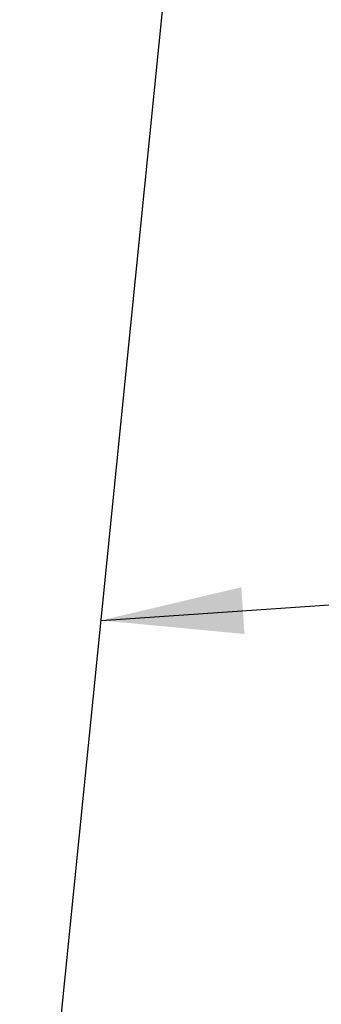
# Model space of a CAD drawing. Extents: x 0 to 1189, y 0 to 841.
# Tile 24 of 76: x 296.15 to 302.51, y 91.55 to 112.3. Entities that reach past the tile are written whole.
import ezdxf

# ---------------------------------------------------------------- set-up
doc = ezdxf.new("R2010")
doc.units = 0
doc.header["$LTSCALE"] = 65.395
doc.layers.get('0').update_dxf_attribs({"linetype": 'CONTINUOUS'})
doc.layers.add('mg_3_BL8', color=7, linetype='CONTINUOUS')
doc.styles.get("Standard").update_dxf_attribs({"font": 'txt', "width": 0.8})
doc.dimstyles.get("Standard").update_dxf_attribs({"dimtxt": 3, "dimasz": 3, "dimexe": 2, "dimexo": 0, "dimtad": 1, "dimtxsty": 'STANDARD', "dimblk": '_ARROW_FILLED', "dimblk1": '_ARROW_FILLED', "dimblk2": '_ARROW_FILLED', "dimcen": 0.09, "dimazin": 3, "dimtol": 1, "dimtp": 0.01, "dimtm": 0.01, "dimtfac": 1, "dimtofl": 0, "dimtmove": 0, "dimatfit": 3, "dimtolj": 1})

# ---------------------------------------------------------------- blocks, each defined once
blk = doc.blocks.new('_ARROW_FILLED')
at = {"color": 0, "linetype": 'BYBLOCK'}
blk.add_solid([(0, 0), (-1, 0.1667), (-1, -0.1667)], dxfattribs=at)
blk = doc.blocks.new('MG_3_BL8', base_point=(356.453, 141.465))
at = {"layer": 'mg_3_BL8', "color": 2, "linetype": 'CONTINUOUS'}
blk.add_line((296.149, 82.649), (300.885, 129.529), dxfattribs=at)
at = {"layer": 'mg_3_BL8', "color": 7, "linetype": 'CONTINUOUS'}
blk.add_leader([(297.866, 99.641), (338.408, 102.424), (339.708, 102.424)], dimstyle='STANDARD', override={"dimtad": 0}, dxfattribs=at)

msp = doc.modelspace()

# ---------------------------------------------------------------- block references
at = {"layer": 'mg_3_BL8'}
msp.add_blockref('MG_3_BL8', (356.453, 141.465), dxfattribs=at)

doc.saveas('drawing.dxf')
